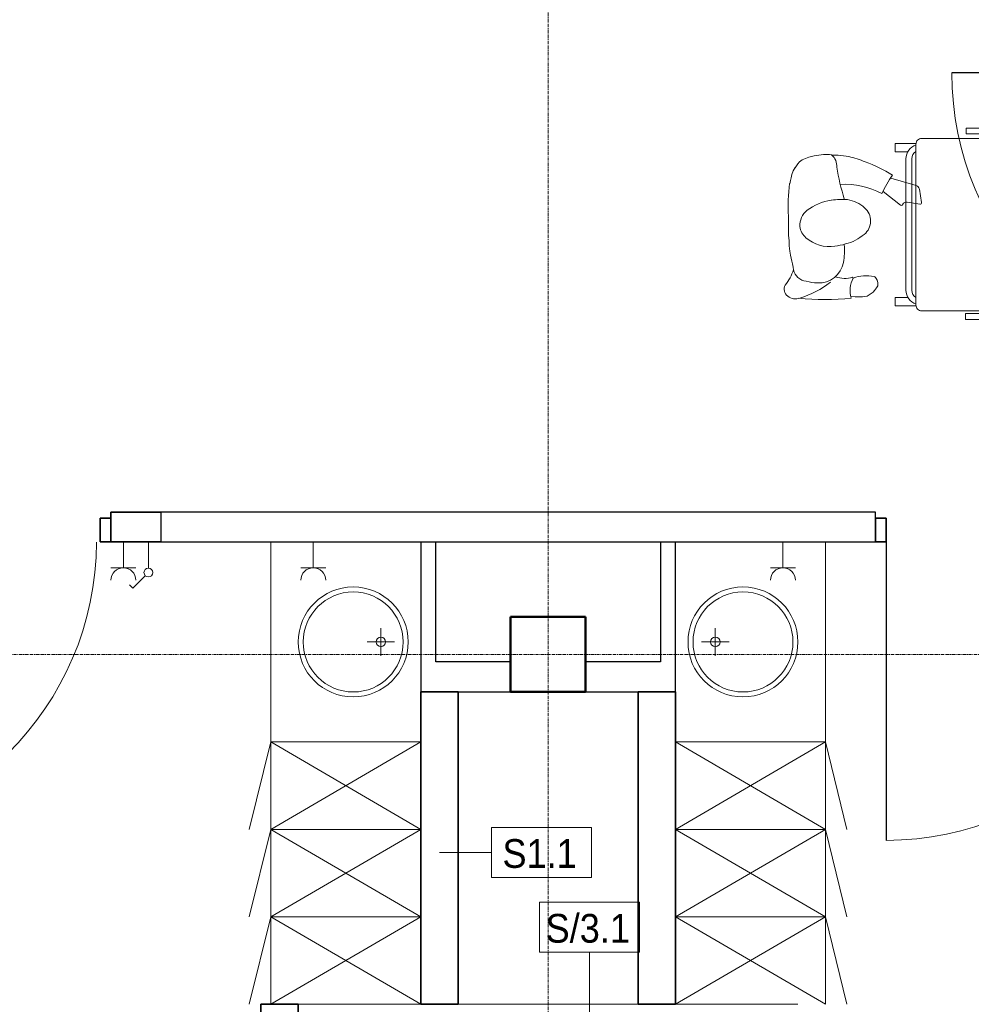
# Model space of a CAD drawing. Header units: millimetres. Extents: x -2286 to 43533, y -13832 to 14981.
# Tile 56 of 77: x 21168 to 24977, y -7274 to -3334. Entities that reach past the tile are written whole.
import ezdxf

# ---------------------------------------------------------------- set-up
doc = ezdxf.new("R2010")
doc.units = ezdxf.units.MM
doc.linetypes.add('Kreska', pattern=[2, 1, -1])
doc.linetypes.add('Oś', pattern=[22.225, 12.7, -3.175, 3.175, -3.175])
for name, color, linetype, lineweight in [('A-DETL-GENF', 92, 'Continuous', 18), ('A-DETL-MEDM', 33, 'Continuous', 35), ('A-DOOR', 31, 'Continuous', 25), ('A-GENM-HDLN', 13, 'Kreska', 18), ('A-WALL', 113, 'Continuous', 25), ('A-WALL-FNSH', 113, 'Continuous', 25), ('A-WALL-IDEN', 211, 'Continuous', 18), ('E-ELEC-EQPM', 71, 'Continuous', 18), ('I-FURN', 30, 'Continuous', 18), ('P-SANR-FIXT', 6, 'Continuous', 18), ('Q-SPCQ', 91, 'Continuous', 18), ('Q-SPCQ-HDLN', 91, 'Kreska', 18), ('S-COLS', 52, 'Continuous', 25), ('S-GRID', 1, 'Continuous', 18)]:
    doc.layers.add(name, color=color, linetype=linetype, lineweight=lineweight)
doc.styles.add('Arial_6', font='arial.ttf', dxfattribs={"width": 0.9, "height": 115})

# ---------------------------------------------------------------- blocks, each defined once
blk = doc.blocks.new('M_Concrete-Square-Column - 300 x 300mm-1161001-4_piętro II PT - projektowany')
at = {"layer": 'S-COLS', "lineweight": 50}
for p, q in [((150, 150), (-150, 150)), ((-150, 150), (-150, -150)), ((150, -150), (150, 150)), ((-150, -150), (150, -150))]:
    blk.add_line(p, q, dxfattribs=at)
blk = doc.blocks.new('DRZWI 1S - Drzwi 120-1364003-4_piętro II PT - projektowany')
at = {"layer": 'A-DETL-GENF'}
for p, q in [((-650, 75), (-650, -20)), ((-607, 75), (-650, 75)), ((-607, -20), (-607, 75)), ((650, 75), (607, 75)), ((607, 75), (607, -20)), ((650, -20), (650, 75)), ((-650, -20), (-607, -20)), ((607, -20), (650, -20))]:
    blk.add_line(p, q, dxfattribs=at)
at = {"layer": 'A-DETL-MEDM'}
for p, q in [((-607, 75), (-650, 75)), ((-650, 75), (-650, -20)), ((-607, -20), (-607, 75)), ((607, -20), (607, 75)), ((607, 75), (650, 75)), ((650, 75), (650, -20)), ((-650, -20), (-607, -20)), ((650, -20), (607, -20))]:
    blk.add_line(p, q, dxfattribs=at)
at = {"layer": 'A-DOOR'}
blk.add_line((607, 75), (607, 1268.9), dxfattribs=at)
at = {"layer": 'A-DOOR', "lineweight": 18}
blk.add_line((0, 300), (0, -300), dxfattribs=at)
blk.add_arc((607, 68.9), 1200, 90, 179.707, dxfattribs=at)
blk = doc.blocks.new('Łóżko transportowe - łóżko PRAWY SKRĘT-1263338-4_piętro II PT - projektowany')
at = {"layer": 'A-GENM-HDLN'}
for p, q in [((-2110, -726.7), (-2076.6, -726.7)), ((-2110, -810.4), (-2110, -726.7)), ((-2076.6, -726.7), (-2076.6, -778.3)), ((-1494.4, -726.7), (-1494.4, -777.2)), ((-1461.1, -726.7), (-1494.4, -726.7)), ((-1461.1, -810.4), (-1461.1, -726.7)), ((-1521.6, -770.4), (-2047.6, -770.4)), ((-2107.1, -810.4), (-1461.1, -810.4)), ((-1521.6, -793.4), (-2047.6, -793.4)), ((-2130.1, -2302.2), (-2130.1, -833.4)), ((-1440.1, -833.4), (-1440.1, -2302.2)), ((-2141.3, -1008.3), (-2164.3, -1008.3)), ((-2164.3, -1008.3), (-2164.3, -2437.3)), ((-2141.3, -2437.3), (-2141.3, -1008.3)), ((-1422, -1010.9), (-1399, -1010.9)), ((-1422, -2437.3), (-1422, -1010.9)), ((-1399, -1010.9), (-1399, -2437.3)), ((-2195.3, -1091.1), (-2172.3, -1091.1)), ((-2195.3, -2354.6), (-2195.3, -1091.1)), ((-2172.3, -1091.1), (-2172.3, -2354.6)), ((-1388.9, -1091.1), (-1388.9, -2354.6)), ((-1365.9, -1091.1), (-1388.9, -1091.1)), ((-1365.9, -2354.6), (-1365.9, -1091.1)), ((-2172.3, -2354.6), (-2195.3, -2354.6)), ((-2130.1, -2704.7), (-2130.1, -2356.1)), ((-1463.1, -2325.2), (-2107.1, -2325.2)), ((-2107.1, -2333.1), (-1463.1, -2333.1)), ((-1440.1, -2356.1), (-1440.1, -2704.7)), ((-1388.9, -2354.6), (-1365.9, -2354.6)), ((-1475, -2380.3), (-2098.7, -2380.3)), ((-2098.7, -2380.3), (-2098.7, -2675)), ((-1475, -2675), (-1475, -2380.3)), ((-2164.3, -2437.3), (-2141.3, -2437.3)), ((-1399, -2437.3), (-1422, -2437.3)), ((-2098.7, -2675), (-1475, -2675)), ((-2115.4, -2859), (-2115.4, -2746.5)), ((-1463.1, -2727.7), (-2107.1, -2727.7)), ((-2082.3, -2746.5), (-2082.3, -2859)), ((-1501.7, -2746.5), (-1451.1, -2746.5)), ((-1491.4, -2859), (-1491.4, -2746.5)), ((-1486.7, -2746.5), (-1486.7, -2727.5)), ((-1463.5, -2746.5), (-1463.5, -2727.5)), ((-1458.3, -2746.5), (-1458.3, -2859)), ((-2082.3, -2859), (-2115.4, -2859)), ((-1458.3, -2859), (-1491.4, -2859))]:
    blk.add_line(p, q, dxfattribs=at)
for centre, radius, start, end in [((-1521.6, -827.9), 57.5, 17.7326, 90), ((-2107.1, -833.4), 23, 90, 180), ((-1521.6, -827.9), 34.5, 30.5058, 90), ((-1463.1, -833.4), 23, 0, 90), ((-1463.1, -2302.2), 23, 270, 0), ((-1463.1, -2356.1), 23, 0, 90), ((-2107.1, -2704.7), 23, 180, 270), ((-1463.1, -2704.7), 23, 270, 0)]:
    blk.add_arc(centre, radius, start, end, dxfattribs=at)
at = {"layer": 'Q-SPCQ'}
for p, q in [((-556.7, 387.2), (-556.7, 410.2)), ((-556.7, 410.2), (706.9, 410.2)), ((706.9, 410.2), (706.9, 387.2)), ((-639.4, 379.2), (-639.4, 356.2)), ((789.6, 379.2), (-639.4, 379.2)), ((-639.4, 356.2), (789.6, 356.2)), ((706.9, 387.2), (-556.7, 387.2)), ((789.6, 356.2), (789.6, 379.2)), ((-1061.1, 297.2), (-1061.1, 330.3)), ((-1061.1, 330.3), (-948.6, 330.3)), ((-948.6, 340.6), (-948.6, 290)), ((-948.6, 325.6), (-929.5, 325.6)), ((-929.7, -322), (-929.7, 322)), ((-906.7, 345), (-558.1, 345)), ((-535.1, 322), (-535.1, 143)), ((-527.2, 151.3), (-527.2, 322)), ((-504.2, 345), (964.6, 345)), ((-234.9, 331.2), (-212.2, 58.1)), ((987.6, 324.9), (1071.2, 324.9)), ((987.6, 322), (987.6, -324)), ((1071.2, 324.9), (1071.2, 291.6)), ((-948.6, 297.2), (-1061.1, 297.2)), ((-948.6, 302.4), (-929.5, 302.4)), ((-877, 313.7), (-877, -310)), ((-582.4, 313.7), (-877, 313.7)), ((-582.4, 125.6), (-582.4, 313.7)), ((-439.5, 261.8), (-414, 292.4)), ((-414, 292.4), (-378.7, 303.2)), ((-378.7, 303.2), (-323.8, 299.2)), ((-323.8, 299.2), (-231.4, 288.9)), ((1071.2, 291.6), (1019.7, 291.6)), ((1174.7, 281.5), (1158.8, 270.9)), ((1182.7, 286.9), (1174.7, 281.5)), ((1201.2, 289.5), (1182.7, 286.9)), ((1214.5, 289.5), (1201.2, 289.5)), ((1230.4, 289.5), (1214.5, 289.5)), ((1248.4, 286.9), (1230.4, 289.5)), ((-457.9, 214.8), (-439.5, 261.8)), ((1004.5, -263.4), (1004.5, 262.5)), ((1027.5, -263.4), (1027.5, 262.5)), ((1145.6, 252.4), (1140.3, 244.4)), ((1140.3, 244.4), (1140.3, 239.1)), ((1140.3, 239.1), (1140.8, 231)), ((1153.5, 263), (1145.6, 252.4)), ((1158.8, 270.9), (1153.5, 263)), ((-520.6, 158.2), (-457.9, 214.8)), ((1140.8, 231), (1143.2, 222.5)), ((1143.2, 222.5), (1147.1, 215.7)), ((1147.1, 215.7), (1149.8, 211.9)), ((1149.8, 211.9), (1152.3, 209.2)), ((1152.3, 209.2), (1154.8, 207.4)), ((1239.1, 213.7), (1241, 210)), ((-837.5, 128.9), (-814.6, 164.6)), ((-797.9, 173.4), (-710, 170.3)), ((-752.9, 172.8), (-780.2, 151.6)), ((-710, 170.3), (-657.1, 151.2)), ((-553.8, 123.4), (-520.6, 158.2)), ((-301.7, 171.6), (-293.9, 131.8)), ((1478.3, 181), (1479.6, 170.2)), ((1479.6, 170.2), (1482.2, 157)), ((-854.6, 81.4), (-837.5, 128.9)), ((-780.2, 151.6), (-793.2, 122.5)), ((-793.2, 122.5), (-793, 77.8)), ((-704.3, 122.9), (-713.6, 99.4)), ((-657.1, 151.2), (-602.2, 122.5)), ((-602.2, 122.5), (-574.7, 97.4)), ((-599.6, 119.1), (-568.6, 117.5)), ((-293.9, 131.8), (-276, 103.6)), ((1482.2, 157), (1484.9, 146.4)), ((1484.9, 146.4), (1490.2, 122.5)), ((1490.2, 122.5), (1492.8, 106.6)), ((-851.1, 22.9), (-854.6, 81.4)), ((-574.7, 97.4), (-569.9, 45.3)), ((-276, 103.6), (-274.3, 66.7)), ((1492.8, 106.6), (1495.5, 85.4)), ((1495.5, 85.4), (1495.5, 64.2)), ((-805.7, 25.6), (-794.6, 65.7)), ((-631.4, 33.1), (-624.5, 49.8)), ((-624.5, 49.8), (-626.8, 69.2)), ((-570.2, 43), (-587.9, -5.6)), ((-274.3, 66.7), (-293.8, 32.6)), ((1495.5, 64.2), (1498.1, 43)), ((1498.1, 43), (1498.1, 24.4)), ((-838.1, -10.5), (-851.1, 22.9)), ((-800.5, -5.9), (-805.7, 25.6)), ((-719.9, 2.3), (-722.9, 27.5)), ((-218.8, 9.2), (-277.4, -151.6)), ((1498.1, 24.4), (1498.1, 8.5)), ((1498.1, 8.5), (1498.1, -12.7)), ((-737.4, -41.8), (-824.5, -22.1)), ((-779.4, -33.3), (-800.5, -5.9)), ((-681.3, -36.7), (-737.4, -41.8)), ((-621, -22.9), (-681.3, -36.7)), ((-587.9, -5.6), (-621, -22.9)), ((-617.5, -20.3), (-587.1, -26.6)), ((-582.4, -310), (-582.4, -38.2)), ((-574.3, -36), (-551.1, -78.1)), ((-289.6, -52), (-299.8, -14.1)), ((1498.1, -12.7), (1498.1, -33.9)), ((-551.1, -78.1), (-504.7, -148.8)), ((-300.6, -87.3), (-289.6, -52)), ((1119.4, -131.9), (1049.8, -78.3)), ((-535.1, -102.4), (-535.1, -322)), ((-527.2, -322), (-527.2, -114.5)), ((-342.7, -146.5), (-325.1, -110)), ((-325.1, -110), (-300.6, -87.3)), ((965.5, -88.1), (974, -142.4)), ((1022.7, -89.7), (972.1, -81.6)), ((1041.3, -79.8), (1040.2, -81.7)), ((-504.7, -148.8), (-498.9, -198.8)), ((986.3, -156.3), (1088.6, -185.4)), ((-284.2, -186.3), (-290.7, -346.6)), ((1487.5, -187.6), (1484.9, -200.9)), ((1490.2, -177), (1487.5, -187.6)), ((1492.8, -163.8), (1490.2, -177)), ((-498.9, -198.8), (-481.9, -234.9)), ((-481.9, -234.9), (-450.6, -254.3)), ((1471.6, -227.4), (1461, -243.3)), ((1479.2, -214.6), (1470.8, -228.5)), ((1484.9, -200.9), (1479.2, -214.6)), ((-450.6, -254.3), (-396.4, -264.4)), ((-396.4, -264.4), (-288, -280.2)), ((1278.1, -275.1), (1256.9, -272.5)), ((1299.3, -277.8), (1278.1, -275.1)), ((1394.7, -275.1), (1376.2, -277.8)), ((1415.9, -269.8), (1394.7, -275.1)), ((1429.2, -264.5), (1415.9, -269.8)), ((1442.5, -259.2), (1429.2, -264.5)), ((1453.1, -251.3), (1442.5, -259.2)), ((1461, -243.3), (1453.1, -251.3)), ((-1061.1, -326.7), (-1061.1, -293.6)), ((-1061.1, -293.6), (-948.6, -293.6)), ((-948.6, -283.3), (-948.6, -333.9)), ((-948.6, -298.3), (-929.5, -298.3)), ((-877, -310), (-582.4, -310)), ((1071.2, -290.6), (1020.7, -290.6)), ((1071.2, -324), (1071.2, -290.6)), ((1317.9, -277.8), (1299.3, -277.8)), ((1324, -278.1), (1317.9, -277.8)), ((1376.2, -277.8), (1357.6, -280.4)), ((-948.6, -326.7), (-1061.1, -326.7)), ((-948.6, -321.6), (-929.5, -321.6)), ((-558.1, -345), (-906.7, -345)), ((964.6, -345), (-504.2, -345)), ((987.6, -324), (1071.2, -324)), ((-639.4, -386.1), (-639.4, -363.1)), ((-639.4, -363.1), (787, -363.1)), ((787, -386.1), (-639.4, -386.1)), ((787, -363.1), (787, -386.1)), ((-556.7, -396.1), (-556.7, -419.1)), ((706.9, -396.1), (-556.7, -396.1)), ((-556.7, -419.1), (706.9, -419.1)), ((706.9, -419.1), (706.9, -396.1)), ((-2125.7, -2746.5), (-2075.1, -2746.5)), ((-2110.7, -2746.5), (-2110.7, -2727.4)), ((-2087.5, -2746.5), (-2087.5, -2727.5))]:
    blk.add_line(p, q, dxfattribs=at)
for centre, radius, start, end in [((-906.7, 322), 23, 90, 180), ((-558.1, 322), 23, 360, 90), ((-504.2, 322), 23, 90, 180), ((964.6, 322), 23, 360, 90), ((970, 262.5), 57.5, 360, 72.2674), ((970, 262.5), 34.5, 360, 59.4942), ((1144.5, 263), 106.7, 332.4303, 17.0256), ((1353.7, -721), 1020.8, 84.1616, 96.0296), ((1553.1, -50.5), 358.7, 106.259, 128.4942), ((1470.2, 245.7), 51.2, 53.3457, 110.0357), ((1478.5, 257.8), 36.6, 334.0102, 52.4708), ((1631.4, 137.1), 159.3, 138.9112, 164.0086), ((1184.9, 370.3), 165.7, 259.523, 289.0823), ((1273.2, 117.6), 97.8, 68.046, 109.2287), ((1376.1, 133.5), 100, 86.6496, 169.8675), ((1368.1, -4.1), 237.9, 75.7422, 86.6496), ((1420.7, 167.6), 59.2, 13.0754, 84.1902), ((-798.5, 154.3), 19.1, 88.013, 147.341), ((-567.6, 136.6), 19.1, 267.0558, 316.4033), ((1531.8, 105.7), 258.2, 169.8675, 185.4386), ((1332.6, -122), 209, 95.7555, 107.4934), ((1334, -55.4), 143.1, 49.021, 98.976), ((-326.9, 48.6), 115, 339.9773, 4.7513), ((1316.7, -107.7), 190.9, 104.2457, 129.8189), ((1379.7, -2.7), 73.4, 8.3566, 49.021), ((1238.7, -14.9), 69.7, 129.3765, 229.136), ((1373.3, 4), 79.1, 309.1031, 2.8416), ((-820.3, -3.5), 19.1, 201.3338, 257.3013), ((-591, -45.3), 19.1, 28.911, 78.2584), ((798.6, -73.3), 700.6, 352.5069, 3.2247), ((1046.2, -82.8), 5.76, 52.4244, 148.5399), ((1290.4, 47), 150.3, 229.6853, 259.0191), ((1290.4, 122.8), 223.8, 279.3994, 306.3925), ((971.1, -87.2), 5.76, 80.8461, 188.9292), ((1025.5, -72.7), 17.3, 260.8461, 328.5399), ((1280, 264.2), 365.2, 267.1297, 277.2298), ((346.6, -390.9), 971.5, 9.5267, 17.2664), ((-169.3, -190.9), 115, 159.9773, 177.6993), ((991.1, -139.7), 17.3, 188.9292, 254.1509), ((613, 122.6), 567.8, 325.6186, 334.1985), ((1278.6, 180.5), 341.9, 243.1615, 271.9722), ((1398.3, 312.4), 600.7, 238.1847, 249.7735), ((1362.5, -234.7), 58, 175.4525, 229.6854), ((970, -263.4), 34.5, 300.5058, 360), ((970, -263.4), 57.5, 287.7326, 360), ((1338.8, 97.6), 379, 246.9882, 257.5224), ((1346.2, -174.7), 106.3, 258.4769, 276.1668), ((-906.7, -322), 23, 180, 270), ((-558.1, -322), 23, 270, 0), ((-504.2, -322), 23, 180, 270), ((964.6, -322), 23, 270, 0), ((-2047.6, -827.9), 57.5, 90, 162.2674), ((-2047.6, -827.9), 34.5, 90, 149.4942), ((-2107.1, -2302.2), 23, 180, 270), ((-2107.1, -2356.1), 23, 90, 180)]:
    blk.add_arc(centre, radius, start, end, dxfattribs=at)
at = {"layer": 'Q-SPCQ-HDLN'}
for centre, radius, end in [((-1061.1, -726.7), 1057.1, 180.198), ((-1061.1, -726.7), 400, 180), ((-287.7, -1500.1), 1057.1, 180.198)]:
    blk.add_arc(centre, radius, 90, end, dxfattribs=at)
blk = doc.blocks.new('DRZWI 1S - Drzwi 120-1363990-4_piętro II PT - projektowany')
at = {"layer": 'A-DETL-GENF'}
for p, q in [((-650, 60), (-650, -35)), ((-607, 60), (-650, 60)), ((-607, -35), (-607, 60)), ((650, 60), (607, 60)), ((607, 60), (607, -35)), ((650, -35), (650, 60)), ((-650, -35), (-607, -35)), ((607, -35), (650, -35))]:
    blk.add_line(p, q, dxfattribs=at)
at = {"layer": 'A-DETL-MEDM'}
for p, q in [((-607, 60), (-650, 60)), ((-650, 60), (-650, -35)), ((-607, -35), (-607, 60)), ((607, -35), (607, 60)), ((607, 60), (650, 60)), ((650, 60), (650, -35)), ((-650, -35), (-607, -35)), ((650, -35), (607, -35))]:
    blk.add_line(p, q, dxfattribs=at)
at = {"layer": 'A-DOOR'}
blk.add_line((607, 60), (607, 1253.9), dxfattribs=at)
at = {"layer": 'A-DOOR', "lineweight": 18}
blk.add_line((0, 285), (0, -285), dxfattribs=at)
blk.add_arc((607, 53.9), 1200, 90, 179.707, dxfattribs=at)
blk = doc.blocks.new('Blat - Blat-V10-4_piętro II PT - projektowany')
at = {"layer": 'I-FURN'}
for p, q in [((0, 600), (0, 0)), ((800, 600), (0, 600))]:
    blk.add_line(p, q, dxfattribs=at)
blk = doc.blocks.new('umywalka okrągła d _44cm stal nierdzewna - Type 1-1345566-4_piętro II PT - projektowany')
at = {"layer": 'P-SANR-FIXT'}
for p, q in [((125, 134.3), (125, 244.3)), ((70, 189.3), (180, 189.3))]:
    blk.add_line(p, q, dxfattribs=at)
for centre, radius in [((125, 300), 220), ((125, 300), 200), ((125, 189.3), 19)]:
    blk.add_circle(centre, radius, dxfattribs=at)
blk = doc.blocks.new('Blat - Blat-1345692-4_piętro II PT - projektowany')
at = {"layer": 'I-FURN'}
for p, q in [((0, -600), (0, 0)), ((800, -600), (0, -600))]:
    blk.add_line(p, q, dxfattribs=at)
blk = doc.blocks.new('umywalka okrągła d _44cm stal nierdzewna - Type 1-1345693-4_piętro II PT - projektowany')
at = {"layer": 'P-SANR-FIXT'}
for p, q in [((125, -134.3), (125, -244.3)), ((70, -189.3), (180, -189.3))]:
    blk.add_line(p, q, dxfattribs=at)
for centre, radius in [((125, -300), 220), ((125, -300), 200), ((125, -189.3), 19)]:
    blk.add_circle(centre, radius, dxfattribs=at)
blk = doc.blocks.new('szafki szatniowe - szafki bez siedziska-1388164-4_piętro II PT - projektowany')
at = {"layer": 'I-FURN'}
for p, q in [((175, -600), (-175, 0)), ((-175, 0), (-175, -600)), ((525, -600), (175, 0)), ((175, -600), (175, 0)), ((875, -600), (525, 0)), ((175, 0), (-175, -600)), ((525, 0), (175, -600)), ((175, 0), (175, -600)), ((875, 0), (525, -600)), ((525, 0), (525, -600)), ((525, -600), (525, 0)), ((-175, -600), (175, -686.3)), ((-175, -600), (175, -600)), ((175, -600), (525, -686.3)), ((175, -600), (525, -600)), ((525, -600), (875, -686.3)), ((525, -600), (875, -600))]:
    blk.add_line(p, q, dxfattribs=at)
blk = doc.blocks.new('szafki szatniowe - szafki bez siedziska-1388242-4_piętro II PT - projektowany')
at = {"layer": 'I-FURN'}
for p, q in [((-175, 600), (175, 686.3)), ((175, 600), (525, 686.3)), ((525, 600), (875, 686.3)), ((175, 0), (-175, 600)), ((175, 600), (-175, 0)), ((-175, 600), (175, 600)), ((-175, 0), (-175, 600)), ((525, 0), (175, 600)), ((525, 600), (175, 0)), ((175, 600), (525, 600)), ((175, 0), (175, 600)), ((175, 600), (175, 0)), ((875, 0), (525, 600)), ((875, 600), (525, 0)), ((525, 600), (875, 600)), ((525, 0), (525, 600)), ((525, 600), (525, 0))]:
    blk.add_line(p, q, dxfattribs=at)
blk = doc.blocks.new('Przełącznik jednobiegunowy - Type 1-1452004-4_piętro II PT - projektowany')
at = {"layer": 'E-ELEC-EQPM'}
for p, q in [((137.4, 194.8), (186.8, 244.3)), ((186.8, 244.3), (199.9, 231.2)), ((125, 165), (125, 60))]:
    blk.add_line(p, q, dxfattribs=at)
blk.add_circle((125, 182.5), 17.5, dxfattribs=at)
blk = doc.blocks.new('gniazdo elektryczne pojedyncze - 30-1470339-4_piętro II PT - projektowany')
at = {"layer": 'E-ELEC-EQPM'}
for p, q in [((175, 163.3), (75, 163.3)), ((125, 163.3), (125, 60))]:
    blk.add_line(p, q, dxfattribs=at)
blk.add_arc((125, 213.3), 50, 180, 0, dxfattribs=at)
blk = doc.blocks.new('gniazdo elektryczne pojedyncze - 120-1470895-4_piętro II PT - projektowany')
at = {"layer": 'E-ELEC-EQPM'}
for p, q in [((175, 163.3), (75, 163.3)), ((125, 163.3), (125, 60))]:
    blk.add_line(p, q, dxfattribs=at)
blk.add_arc((125, 213.3), 50, 180, 0, dxfattribs=at)
blk = doc.blocks.new('ET sciana_AT7 - 10mm-838066-4_piętro II PT - projektowany')
at = {"layer": 'A-WALL-IDEN'}
for p, q in [((-4, 1.96875), (4, 1.96875)), ((-4, -2.03125), (-4, 1.96875)), ((4, 1.96875), (4, -2.03125)), ((-4, -2.03125), (4, -2.03125))]:
    blk.add_line(p, q, dxfattribs=at)

msp = doc.modelspace()

# ---------------------------------------------------------------- linework, layer by layer
at = {"layer": 'A-WALL', "color": 7, "lineweight": 35}
for p, q in [((21733.3, -5303.8), (21533.3, -5303.8)), ((21533.3, -5303.8), (21533.3, -5328.8)), ((21533.3, -5423.8), (21733.3, -5423.8)), ((22773.3, -6023.8), (22773.3, -7273.8)), ((22923.3, -6023.8), (22773.3, -6023.8)), ((22923.3, -7273.8), (22923.3, -6023.8)), ((23643.3, -6023.8), (23643.3, -7273.8)), ((23793.3, -6023.8), (23643.3, -6023.8)), ((23793.3, -7273.8), (23793.3, -6023.8)), ((22283.3, -7273.8), (22133.3, -7273.8)), ((22133.3, -7273.8), (22133.3, -8580.8)), ((22283.3, -8580.8), (22283.3, -7273.8)), ((22773.3, -7273.8), (22923.3, -7273.8)), ((23643.3, -7273.8), (23793.3, -7273.8))]:
    msp.add_line(p, q, dxfattribs=at)
at = {"layer": 'A-WALL'}
for p, q in [((24593.3, -5303.8), (21733.3, -5303.8)), ((21733.3, -5303.8), (21733.3, -5423.8)), ((24593.3, -5328.8), (24593.3, -5303.8)), ((21733.3, -5423.8), (24593.3, -5423.8)), ((22773.3, -5423.8), (22773.3, -6023.8)), ((22833.3, -5903.8), (22833.3, -5423.8)), ((23733.3, -5423.8), (23733.3, -5903.8)), ((23793.3, -6023.8), (23793.3, -5423.8)), ((23133.3, -5903.8), (22833.3, -5903.8)), ((23733.3, -5903.8), (23433.3, -5903.8)), ((22773.3, -6023.8), (23133.3, -6023.8)), ((23433.3, -6023.8), (23793.3, -6023.8))]:
    msp.add_line(p, q, dxfattribs=at)
at = {"layer": 'A-WALL-FNSH', "color": 250, "lineweight": 18}
msp.add_line((24283.3, -7273.8), (22283.3, -7273.8), dxfattribs=at)
at = {"layer": 'A-WALL-IDEN'}
for p, q in [((22848.3, -6666.2), (23056.8, -6666.2)), ((23449.1, -7383.8), (23449.1, -7065.5))]:
    msp.add_line(p, q, dxfattribs=at)
at = {"layer": 'S-GRID', "linetype": 'Oś'}
for p, q in [((23283.3, -13832), (23283.3, 14381.2)), ((29623.7, -5873.8), (-1686.2, -5873.8))]:
    msp.add_line(p, q, dxfattribs=at)

# ---------------------------------------------------------------- block references
at = {"layer": 'A-DOOR'}
for name, p, rotation in [('DRZWI 1S - Drzwi 120-1364003-4_piętro II PT - projektowany', (26168.3, -4153.8), 89.9999999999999), ('DRZWI 1S - Drzwi 120-1363990-4_piętro II PT - projektowany', (20883.3, -5363.8), 180), ('DRZWI 1S - Drzwi 120-1363990-4_piętro II PT - projektowany', (25243.3, -5363.8), 180)]:
    msp.add_blockref(name, p, dxfattribs=dict(at, rotation=rotation))
at = {"layer": 'A-WALL-IDEN', "xscale": 49.99999999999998, "yscale": 49.99999999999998, "zscale": 49.99999999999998}
for p in [(23256.8, -6664.7), (23449.1, -6963.9)]:
    msp.add_blockref('ET sciana_AT7 - 10mm-838066-4_piętro II PT - projektowany', p, dxfattribs=at)
at = {"layer": 'E-ELEC-EQPM', "rotation": 180}
for name, p in [('gniazdo elektryczne pojedyncze - 30-1470339-4_piętro II PT - projektowany', (21708.3, -5363.8)), ('Przełącznik jednobiegunowy - Type 1-1452004-4_piętro II PT - projektowany', (21808.3, -5363.8)), ('gniazdo elektryczne pojedyncze - 120-1470895-4_piętro II PT - projektowany', (22468.3, -5363.8)), ('gniazdo elektryczne pojedyncze - 120-1470895-4_piętro II PT - projektowany', (24348.3, -5363.8))]:
    msp.add_blockref(name, p, dxfattribs=at)
at = {"layer": 'I-FURN'}
for name, p, rotation in [('Blat - Blat-V10-4_piętro II PT - projektowany', (22773.3, -6223.8), 89.99999999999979), ('Blat - Blat-1345692-4_piętro II PT - projektowany', (23793.3, -6223.8), 90.00000000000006), ('szafki szatniowe - szafki bez siedziska-1388164-4_piętro II PT - projektowany', (22773.3, -6398.8), 270.0000000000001), ('szafki szatniowe - szafki bez siedziska-1388242-4_piętro II PT - projektowany', (23793.3, -6398.8), 269.9999999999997)]:
    msp.add_blockref(name, p, dxfattribs=dict(at, rotation=rotation))
at = {"layer": 'P-SANR-FIXT'}
for name, p, rotation in [('umywalka okrągła d _44cm stal nierdzewna - Type 1-1345566-4_piętro II PT - projektowany', (22803.3, -5948.8), 90.00000000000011), ('umywalka okrągła d _44cm stal nierdzewna - Type 1-1345693-4_piętro II PT - projektowany', (23763.3, -5948.8), 90.00000000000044)]:
    msp.add_blockref(name, p, dxfattribs=dict(at, rotation=rotation))
at = {"layer": 'Q-SPCQ', "rotation": 180}
msp.add_blockref('Łóżko transportowe - łóżko PRAWY SKRĘT-1263338-4_piętro II PT - projektowany', (25743.3, -4153.8), dxfattribs=at)
at = {"layer": 'S-COLS', "lineweight": 18, "rotation": 270.0000000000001}
msp.add_blockref('M_Concrete-Square-Column - 300 x 300mm-1161001-4_piętro II PT - projektowany', (23283.3, -5873.8), dxfattribs=at)

# ---------------------------------------------------------------- texts
at = {"layer": 'A-WALL-IDEN', "char_height": 115, "attachment_point": 1, "style": 'Arial_6'}
for s, insert, width in [('S1.1', (23100.6, -6612.8), 357.152), ('S/3.1', (23273.3, -6912.1), 404.05)]:
    msp.add_mtext(s, dxfattribs=dict(at, insert=insert, width=width))

doc.saveas('drawing.dxf')
